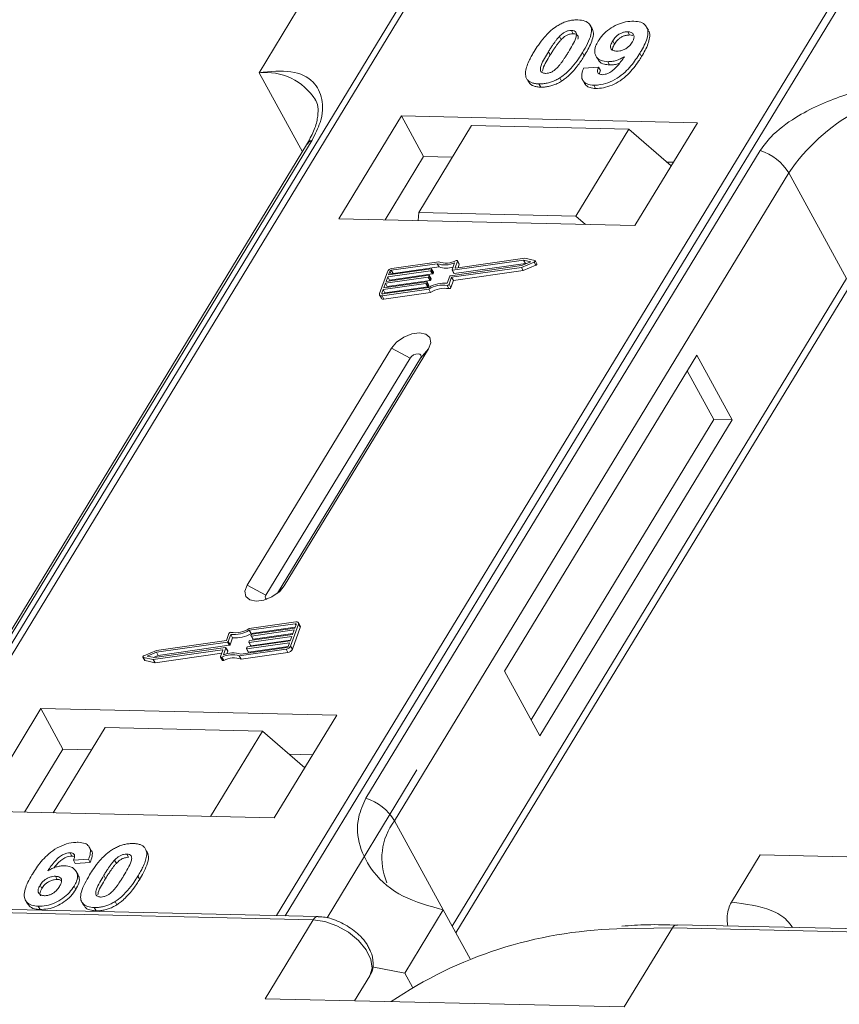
# Model space of a CAD drawing. Header units: millimetres. Extents: x 2205 to 3679, y 833 to 1866.
# Tile 45 of 86: x 3130 to 3162, y 1637 to 1675. Entities that reach past the tile are written whole.
import ezdxf

# ---------------------------------------------------------------- set-up
doc = ezdxf.new("R2010")
doc.units = ezdxf.units.MM

msp = doc.modelspace()

# ---------------------------------------------------------------- linework, layer by layer
at = {"color": 7, "linetype": 'Continuous', "lineweight": 15}
for p, q in [((3145.193, 1676.264), (3123.513, 1640.634)), ((3123.782, 1640.628), (3145.479, 1676.285)), ((3161.696, 1675.913), (3139.999, 1640.256)), ((3140.332, 1640.248), (3162.012, 1675.878)), ((3140.816, 1675.458), (3139.322, 1673.003)), ((3152.253, 1674.715), (3152.184, 1674.841)), ((3154.44, 1674.65), (3154.371, 1674.776)), ((3150.983, 1674.411), (3151.052, 1674.285)), ((3151.455, 1674.645), (3151.524, 1674.519)), ((3153.709, 1674.469), (3153.64, 1674.595)), ((3153.709, 1674.469), (3153.836, 1674.443)), ((3153.055, 1674.235), (3153.124, 1674.109)), ((3150.561, 1673.82), (3150.63, 1673.694)), ((3151.953, 1673.659), (3151.884, 1673.785)), ((3152.401, 1673.656), (3152.47, 1673.53)), ((3154.176, 1673.629), (3154.107, 1673.756)), ((3151.925, 1673.177), (3152.509, 1673.216)), ((3152.509, 1673.216), (3152.578, 1673.09)), ((3152.866, 1673.431), (3152.935, 1673.305)), ((3139.322, 1673.003), (3141.004, 1669.928)), ((3149.766, 1672.704), (3149.835, 1672.578)), ((3150.191, 1672.567), (3150.26, 1672.441)), ((3150.997, 1672.802), (3151.066, 1672.676)), ((3151.889, 1672.711), (3151.958, 1672.585)), ((3152.324, 1672.518), (3152.393, 1672.392)), ((3144.853, 1671.321), (3142.425, 1667.331)), ((3156.346, 1671.057), (3144.853, 1671.321)), ((3144.853, 1671.321), (3145.715, 1669.745)), ((3147.575, 1670.947), (3145.521, 1667.571)), ((3153.681, 1670.807), (3147.575, 1670.947)), ((3153.918, 1667.067), (3156.346, 1671.057)), ((3151.627, 1667.431), (3153.681, 1670.807)), ((3153.681, 1670.807), (3155.325, 1669.38)), ((3141.168, 1670.198), (3125.855, 1645.032)), ((3126.07, 1645.219), (3141.383, 1670.385)), ((3158.787, 1669.985), (3143.474, 1644.82)), ((3145.715, 1669.745), (3144.221, 1667.29)), ((3146.828, 1669.719), (3145.715, 1669.745)), ((3155.412, 1669.522), (3155.154, 1669.528)), ((3144.582, 1643.942), (3159.894, 1669.108)), ((3162.136, 1665.011), (3159.894, 1669.108)), ((3145.521, 1667.571), (3145.498, 1667.26)), ((3151.627, 1667.431), (3145.521, 1667.571)), ((3142.425, 1667.331), (3153.918, 1667.067)), ((3151.995, 1667.111), (3151.627, 1667.431)), ((3146.245, 1665.582), (3144.458, 1665.328)), ((3146.3, 1665.657), (3144.483, 1665.399)), ((3146.314, 1665.456), (3146.245, 1665.582)), ((3146.819, 1665.343), (3146.917, 1665.618)), ((3149.595, 1665.721), (3146.835, 1665.329)), ((3146.904, 1665.203), (3149.664, 1665.595)), ((3146.936, 1665.427), (3147.028, 1665.684)), ((3149.639, 1665.794), (3146.952, 1665.413)), ((3147.096, 1665.576), (3147.027, 1665.702)), ((3147.028, 1665.684), (3147.097, 1665.558)), ((3147.05, 1665.427), (3147.097, 1665.558)), ((3149.511, 1665.44), (3150.003, 1665.647)), ((3149.518, 1665.508), (3149.88, 1665.66)), ((3149.88, 1665.66), (3149.595, 1665.721)), ((3149.664, 1665.595), (3149.595, 1665.721)), ((3150.026, 1665.712), (3149.639, 1665.794)), ((3149.664, 1665.595), (3149.704, 1665.586)), ((3150.003, 1665.647), (3150.072, 1665.521)), ((3150.111, 1665.576), (3150.042, 1665.702)), ((3144.307, 1665.273), (3144.002, 1664.422)), ((3145.983, 1665.309), (3144.323, 1665.073)), ((3144.348, 1665.144), (3146.008, 1665.38)), ((3144.399, 1665.286), (3144.348, 1665.144)), ((3144.392, 1664.947), (3146.052, 1665.183)), ((3144.467, 1665.161), (3144.399, 1665.286)), ((3144.458, 1665.328), (3144.527, 1665.202)), ((3144.527, 1665.202), (3146.314, 1665.456)), ((3146.052, 1665.183), (3145.983, 1665.309)), ((3146.025, 1665.365), (3146.012, 1665.33)), ((3146.081, 1665.204), (3146.012, 1665.33)), ((3146.094, 1665.248), (3146.025, 1665.374)), ((3146.094, 1665.239), (3146.025, 1665.365)), ((3146.081, 1665.204), (3146.094, 1665.239)), ((3146.759, 1665.116), (3149.518, 1665.508)), ((3146.802, 1665.055), (3149.511, 1665.44)), ((3146.819, 1665.334), (3146.888, 1665.208)), ((3146.904, 1665.203), (3146.835, 1665.329)), ((3146.871, 1664.929), (3149.58, 1665.314)), ((3146.943, 1665.413), (3146.936, 1665.427)), ((3149.58, 1665.314), (3149.511, 1665.44)), ((3149.58, 1665.314), (3150.072, 1665.521)), ((3145.805, 1664.812), (3144.144, 1664.577)), ((3144.17, 1664.648), (3145.83, 1664.883)), ((3144.233, 1664.825), (3144.17, 1664.648)), ((3145.894, 1665.061), (3144.233, 1664.825)), ((3144.302, 1664.699), (3144.233, 1664.825)), ((3144.259, 1664.896), (3145.919, 1665.132)), ((3144.323, 1665.073), (3144.259, 1664.896)), ((3144.302, 1664.699), (3145.963, 1664.935)), ((3144.392, 1664.947), (3144.323, 1665.073)), ((3144.379, 1664.913), (3144.392, 1664.947)), ((3145.874, 1664.686), (3145.805, 1664.812)), ((3145.847, 1664.869), (3145.834, 1664.833)), ((3145.903, 1664.707), (3145.834, 1664.833)), ((3145.915, 1664.752), (3145.846, 1664.878)), ((3145.847, 1664.869), (3145.916, 1664.743)), ((3145.963, 1664.935), (3145.894, 1665.061)), ((3145.936, 1665.117), (3145.923, 1665.082)), ((3145.992, 1664.956), (3145.923, 1665.082)), ((3146.004, 1665), (3145.935, 1665.126)), ((3146.005, 1664.991), (3145.936, 1665.117)), ((3145.992, 1664.956), (3146.005, 1664.991)), ((3146.631, 1664.821), (3146.729, 1665.095)), ((3146.703, 1664.781), (3146.802, 1665.055)), ((3146.772, 1664.655), (3146.871, 1664.929)), ((3146.871, 1664.929), (3146.802, 1665.055)), ((3162.136, 1665.011), (3146.823, 1639.845)), ((3144.144, 1664.577), (3144.093, 1664.435)), ((3144.093, 1664.435), (3144.109, 1664.406)), ((3144.101, 1664.335), (3145.917, 1664.593)), ((3144.126, 1664.406), (3145.914, 1664.66)), ((3144.213, 1664.451), (3144.144, 1664.577)), ((3144.17, 1664.209), (3145.986, 1664.467)), ((3144.201, 1664.416), (3144.213, 1664.451)), ((3144.213, 1664.451), (3145.874, 1664.686)), ((3144.29, 1664.665), (3144.302, 1664.699)), ((3145.903, 1664.707), (3145.916, 1664.743)), ((3145.986, 1664.467), (3145.917, 1664.593)), ((3146.626, 1664.739), (3146.695, 1664.613)), ((3146.772, 1664.655), (3146.703, 1664.781)), ((3146.966, 1639.584), (3162.17, 1664.57)), ((3144.003, 1664.367), (3144.072, 1664.241)), ((3144.17, 1664.209), (3144.101, 1664.335)), ((3144.466, 1662.305), (3138.863, 1653.098)), ((3140.3, 1653.065), (3145.902, 1662.272)), ((3144.466, 1662.305), (3145.186, 1661.915)), ((3145.902, 1662.272), (3145.595, 1661.906)), ((3145.186, 1661.915), (3139.584, 1652.708)), ((3140.043, 1652.781), (3145.595, 1661.906)), ((3156.318, 1662.033), (3148.848, 1649.757)), ((3157.697, 1659.511), (3156.318, 1662.033)), ((3156.979, 1659.528), (3155.944, 1661.419)), ((3149.883, 1647.866), (3156.979, 1659.528)), ((3150.228, 1647.235), (3157.697, 1659.511)), ((3157.697, 1659.511), (3156.979, 1659.528)), ((3139.584, 1652.708), (3138.863, 1653.098)), ((3140.3, 1653.065), (3140.111, 1652.839)), ((3140.756, 1651.665), (3138.94, 1651.407)), ((3140.731, 1651.594), (3138.943, 1651.34)), ((3139.012, 1651.214), (3140.725, 1651.457)), ((3139.052, 1651.187), (3140.713, 1651.423)), ((3140.55, 1650.727), (3140.855, 1651.578)), ((3140.619, 1650.601), (3140.924, 1651.452)), ((3140.713, 1651.423), (3140.764, 1651.565)), ((3140.757, 1651.546), (3140.731, 1651.594)), ((3140.923, 1651.507), (3140.854, 1651.633)), ((3140.855, 1651.578), (3140.924, 1651.452)), ((3138.154, 1651.219), (3138.055, 1650.945)), ((3138.226, 1651.179), (3138.128, 1650.904)), ((3138.197, 1650.778), (3138.295, 1651.053)), ((3138.295, 1651.053), (3138.226, 1651.179)), ((3140.598, 1651.104), (3138.938, 1650.868)), ((3139.012, 1651.214), (3138.943, 1651.34)), ((3138.963, 1650.939), (3140.624, 1651.175)), ((3139.01, 1651.131), (3139.023, 1651.166)), ((3139.011, 1651.122), (3139.08, 1650.996)), ((3140.687, 1651.352), (3139.027, 1651.116)), ((3139.096, 1650.99), (3139.027, 1651.116)), ((3139.096, 1650.99), (3140.636, 1651.209)), ((3140.534, 1650.926), (3140.598, 1651.104)), ((3140.624, 1651.175), (3140.687, 1651.352)), ((3135.262, 1650.279), (3138.022, 1650.671)), ((3138.098, 1650.883), (3135.339, 1650.492)), ((3138.055, 1650.945), (3135.346, 1650.56)), ((3135.408, 1650.366), (3138.167, 1650.757)), ((3138.038, 1650.656), (3137.94, 1650.382)), ((3138.107, 1650.539), (3138.038, 1650.665)), ((3138.107, 1650.53), (3138.038, 1650.656)), ((3138.167, 1650.757), (3138.098, 1650.883)), ((3138.197, 1650.778), (3138.128, 1650.904)), ((3138.612, 1650.418), (3140.399, 1650.672)), ((3138.832, 1650.634), (3138.845, 1650.67)), ((3140.509, 1650.856), (3138.849, 1650.62)), ((3138.874, 1650.691), (3140.534, 1650.926)), ((3138.918, 1650.494), (3140.457, 1650.712)), ((3138.921, 1650.883), (3138.934, 1650.918)), ((3138.922, 1650.873), (3138.991, 1650.747)), ((3139.007, 1650.742), (3138.938, 1650.868)), ((3139.007, 1650.742), (3140.547, 1650.961)), ((3140.458, 1650.714), (3140.509, 1650.856)), ((3140.619, 1650.601), (3140.55, 1650.727)), ((3134.815, 1650.298), (3134.884, 1650.172)), ((3134.831, 1650.288), (3135.218, 1650.205)), ((3134.9, 1650.161), (3134.831, 1650.288)), ((3135.346, 1650.56), (3134.854, 1650.353)), ((3135.339, 1650.492), (3134.977, 1650.339)), ((3134.977, 1650.339), (3135.262, 1650.279)), ((3135.218, 1650.205), (3137.905, 1650.587)), ((3135.222, 1650.287), (3135.408, 1650.366)), ((3135.287, 1650.079), (3137.876, 1650.447)), ((3135.408, 1650.366), (3135.339, 1650.492)), ((3137.921, 1650.572), (3137.829, 1650.316)), ((3137.83, 1650.297), (3137.899, 1650.171)), ((3137.952, 1650.167), (3137.883, 1650.293)), ((3137.918, 1650.563), (3137.905, 1650.587)), ((3138.07, 1650.425), (3138.107, 1650.53)), ((3138.557, 1650.343), (3140.374, 1650.601)), ((3138.626, 1650.217), (3138.557, 1650.343)), ((3138.626, 1650.217), (3140.443, 1650.475)), ((3138.832, 1650.625), (3138.901, 1650.499)), ((3138.918, 1650.494), (3138.849, 1650.62)), ((3140.374, 1650.601), (3140.443, 1650.475)), ((3134.9, 1650.161), (3135.287, 1650.079)), ((3135.287, 1650.079), (3135.218, 1650.205)), ((3148.848, 1649.757), (3150.228, 1647.235)), ((3130.847, 1648.303), (3128.42, 1644.313)), ((3142.34, 1648.039), (3130.847, 1648.303)), ((3130.847, 1648.303), (3131.709, 1646.727)), ((3139.912, 1644.05), (3142.34, 1648.039)), ((3133.346, 1647.561), (3131.329, 1644.247)), ((3133.346, 1647.561), (3139.451, 1647.421)), ((3137.434, 1644.107), (3139.451, 1647.421)), ((3139.451, 1647.421), (3141.096, 1645.994)), ((3131.709, 1646.727), (3130.216, 1644.272)), ((3132.823, 1646.702), (3131.709, 1646.727)), ((3141.406, 1646.505), (3140.483, 1646.526)), ((3145.454, 1645.913), (3141.962, 1640.174)), ((3128.42, 1644.313), (3139.912, 1644.05)), ((3144.582, 1643.942), (3146.478, 1640.476)), ((3131.984, 1642.696), (3132.053, 1642.57)), ((3132.807, 1642.785), (3132.738, 1642.911)), ((3134.188, 1642.646), (3134.257, 1642.52)), ((3134.868, 1642.907), (3134.862, 1642.918)), ((3134.941, 1642.788), (3135.009, 1642.662)), ((3157.664, 1640.774), (3158.784, 1642.615)), ((3158.784, 1642.615), (3165.768, 1642.455)), ((3132.702, 1642.445), (3132.118, 1642.406)), ((3132.118, 1642.406), (3132.187, 1642.28)), ((3132.187, 1642.28), (3132.771, 1642.319)), ((3132.702, 1642.445), (3132.771, 1642.319)), ((3133.785, 1642.286), (3133.716, 1642.412)), ((3132.297, 1641.838), (3132.228, 1641.964)), ((3131.419, 1641.784), (3131.488, 1641.658)), ((3133.293, 1641.82), (3133.362, 1641.694)), ((3134.619, 1641.789), (3134.688, 1641.663)), ((3130.82, 1641.44), (3130.889, 1641.313)), ((3132.14, 1641.398), (3132.209, 1641.272)), ((3107.247, 1640.879), (3141.43, 1640.094)), ((3141.612, 1640.219), (3107.429, 1641.003)), ((3130.255, 1640.848), (3130.324, 1640.722)), ((3132.443, 1640.782), (3132.512, 1640.656)), ((3133.73, 1640.803), (3133.799, 1640.677)), ((3130.749, 1640.618), (3130.818, 1640.492)), ((3132.924, 1640.568), (3132.993, 1640.442)), ((3146.478, 1640.476), (3144.984, 1638.021)), ((3146.478, 1640.476), (3147.52, 1638.571)), ((3141.43, 1640.094), (3139.562, 1637.025)), ((3153.214, 1639.736), (3155.373, 1639.774)), ((3153.506, 1636.705), (3155.373, 1639.774)), ((3155.373, 1639.774), (3189.557, 1638.99)), ((3189.739, 1639.115), (3155.556, 1639.899)), ((3143.721, 1638.262), (3144.984, 1638.021)), ((3144.984, 1638.021), (3145.283, 1637.474)), ((3143.623, 1637.919), (3143.031, 1636.946)), ((3143.031, 1636.946), (3143.623, 1637.919)), ((3139.562, 1637.025), (3153.506, 1636.705))]:
    msp.add_line(p, q, dxfattribs=at)
at = {"color": 7, "linetype": 'Continuous', "lineweight": 15, "flags": 128}
for points in [[(3146.974, 1665.707), (3146.986, 1665.711), (3146.997, 1665.713), (3147.008, 1665.713), (3147.017, 1665.711), (3147.024, 1665.707), (3147.028, 1665.7), (3147.03, 1665.693), (3147.028, 1665.684)], [(3150.026, 1665.712), (3150.036, 1665.708), (3150.042, 1665.702), (3150.044, 1665.693), (3150.043, 1665.683), (3150.037, 1665.673), (3150.028, 1665.663), (3150.016, 1665.654), (3150.003, 1665.647)], [(3150.072, 1665.521), (3150.085, 1665.528), (3150.097, 1665.537), (3150.106, 1665.547), (3150.112, 1665.557), (3150.113, 1665.567), (3150.111, 1665.576)], [(3146.008, 1665.38), (3146.013, 1665.38), (3146.017, 1665.38), (3146.02, 1665.379), (3146.023, 1665.377), (3146.025, 1665.375), (3146.026, 1665.372), (3146.026, 1665.369), (3146.025, 1665.365)], [(3146.835, 1665.329), (3146.831, 1665.329), (3146.827, 1665.329), (3146.823, 1665.33), (3146.821, 1665.332), (3146.819, 1665.334), (3146.818, 1665.337), (3146.818, 1665.34), (3146.819, 1665.343)], [(3146.952, 1665.413), (3146.948, 1665.413), (3146.944, 1665.413), (3146.941, 1665.414), (3146.938, 1665.416), (3146.936, 1665.418), (3146.935, 1665.421), (3146.935, 1665.424), (3146.936, 1665.427)], [(3145.83, 1664.883), (3145.834, 1664.884), (3145.838, 1664.883), (3145.842, 1664.882), (3145.844, 1664.88), (3145.846, 1664.878), (3145.847, 1664.875), (3145.847, 1664.872), (3145.847, 1664.869)], [(3145.919, 1665.132), (3145.924, 1665.132), (3145.927, 1665.131), (3145.931, 1665.13), (3145.934, 1665.129), (3145.935, 1665.126), (3145.936, 1665.124), (3145.937, 1665.12), (3145.936, 1665.117)], [(3144.101, 1664.335), (3144.075, 1664.333), (3144.051, 1664.336), (3144.031, 1664.342), (3144.015, 1664.352), (3144.004, 1664.366), (3143.998, 1664.383), (3143.997, 1664.401), (3144.002, 1664.422)], [(3144.093, 1664.435), (3144.092, 1664.428), (3144.092, 1664.422), (3144.094, 1664.416), (3144.098, 1664.412), (3144.103, 1664.408), (3144.11, 1664.406), (3144.118, 1664.405), (3144.126, 1664.406)], [(3145.902, 1662.272), (3145.99, 1662.508), (3145.956, 1662.711), (3145.804, 1662.849), (3145.557, 1662.902), (3145.254, 1662.862), (3144.94, 1662.734), (3144.663, 1662.539), (3144.466, 1662.305)], [(3145.595, 1661.906), (3145.621, 1661.973), (3145.611, 1662.031), (3145.567, 1662.07), (3145.497, 1662.085), (3145.411, 1662.074), (3145.321, 1662.037), (3145.242, 1661.982), (3145.186, 1661.915)], [(3138.863, 1653.098), (3138.775, 1652.862), (3138.81, 1652.659), (3138.962, 1652.521), (3139.208, 1652.468), (3139.511, 1652.508), (3139.825, 1652.636), (3140.102, 1652.832), (3140.3, 1653.065)], [(3139.584, 1652.708), (3139.559, 1652.641), (3139.569, 1652.583), (3139.612, 1652.544), (3139.616, 1652.542)], [(3140.764, 1651.565), (3140.765, 1651.572), (3140.765, 1651.578), (3140.763, 1651.583), (3140.759, 1651.588), (3140.754, 1651.591), (3140.747, 1651.594), (3140.739, 1651.594), (3140.731, 1651.594)], [(3140.756, 1651.665), (3140.782, 1651.667), (3140.806, 1651.664), (3140.826, 1651.658), (3140.842, 1651.647), (3140.853, 1651.634), (3140.859, 1651.617), (3140.86, 1651.598), (3140.855, 1651.578)], [(3139.027, 1651.116), (3139.023, 1651.116), (3139.019, 1651.116), (3139.015, 1651.118), (3139.013, 1651.119), (3139.011, 1651.121), (3139.01, 1651.124), (3139.01, 1651.127), (3139.01, 1651.131)], [(3138.022, 1650.671), (3138.026, 1650.671), (3138.03, 1650.671), (3138.034, 1650.67), (3138.036, 1650.668), (3138.038, 1650.666), (3138.039, 1650.663), (3138.039, 1650.66), (3138.038, 1650.656)], [(3138.849, 1650.62), (3138.844, 1650.62), (3138.84, 1650.62), (3138.837, 1650.621), (3138.834, 1650.623), (3138.832, 1650.625), (3138.831, 1650.628), (3138.831, 1650.631), (3138.832, 1650.634)], [(3138.938, 1650.868), (3138.933, 1650.868), (3138.93, 1650.868), (3138.926, 1650.869), (3138.924, 1650.871), (3138.922, 1650.873), (3138.921, 1650.876), (3138.921, 1650.879), (3138.921, 1650.883)], [(3134.831, 1650.288), (3134.821, 1650.291), (3134.815, 1650.298), (3134.813, 1650.306), (3134.814, 1650.316), (3134.82, 1650.327), (3134.829, 1650.337), (3134.841, 1650.346), (3134.854, 1650.353)], [(3137.883, 1650.293), (3137.871, 1650.289), (3137.86, 1650.286), (3137.849, 1650.286), (3137.84, 1650.289), (3137.833, 1650.293), (3137.829, 1650.299), (3137.827, 1650.307), (3137.829, 1650.316)], [(3137.905, 1650.587), (3137.909, 1650.587), (3137.913, 1650.587), (3137.916, 1650.586), (3137.919, 1650.584), (3137.921, 1650.582), (3137.922, 1650.579), (3137.922, 1650.576), (3137.921, 1650.572)], [(3137.899, 1650.171), (3137.902, 1650.167), (3137.909, 1650.163), (3137.918, 1650.16), (3137.929, 1650.16), (3137.94, 1650.163), (3137.952, 1650.167)], [(3141.43, 1640.094), (3141.877, 1640.03), (3142.344, 1639.863), (3142.793, 1639.608), (3143.183, 1639.285), (3143.482, 1638.924), (3143.663, 1638.555), (3143.712, 1638.21), (3143.623, 1637.919)]]:
    msp.add_lwpolyline(points, dxfattribs=at)
at = {"color": 7, "linetype": 'Continuous', "lineweight": 15}
for centre, radius, start, end in [((3139.562, 1670.696), 2.32, 32.7281, 95.9449), ((3166.067, 1664.956), 7.439, 91.2925, 146.0732), ((3141.581, 1669.941), 0.486, 114.0472, 148.0355), ((3158.144, 1668.036), 2.052, 31.4947, 71.765), ((3146.536, 1666.441), 0.907, 251.2927, 294.8085), ((3146.582, 1666.426), 0.819, 249.8549, 298.6145), ((3147.077, 1665.567), 0.0214, 336.1246, 26.8104), ((3144.513, 1665.172), 0.229, 97.4207, 153.8527), ((3144.467, 1665.252), 0.0762, 97.4207, 153.8527), ((3144.537, 1665.126), 0.0769, 97.5763, 152.4403), ((3145.978, 1665.347), 0.0381, 277.4207, 333.8527), ((3146.047, 1665.221), 0.0381, 277.4207, 333.8527), ((3146.084, 1665.244), 0.011, 336.9348, 26.0002), ((3146.596, 1666.258), 0.85, 250.6487, 287.8017), ((3146.9, 1665.217), 0.0149, 216.6597, 287.1115), ((3145.8, 1664.85), 0.0381, 277.4207, 333.8527), ((3145.889, 1665.098), 0.0381, 277.4207, 333.8527), ((3146.517, 1663.653), 1.173, 84.4424, 120.9301), ((3145.958, 1664.972), 0.0381, 277.4207, 333.8527), ((3145.995, 1664.995), 0.011, 336.9348, 26.0002), ((3146.764, 1665.078), 0.0381, 97.4207, 153.8527), ((3145.869, 1664.724), 0.0381, 277.4207, 333.8527), ((3145.905, 1664.747), 0.011, 336.9348, 26.0002), ((3146.46, 1663.756), 0.998, 80.3986, 122.9491), ((3146.529, 1663.63), 0.998, 80.3986, 122.9491), ((3146.637, 1664.812), 0.0736, 261.7629, 334.647), ((3146.706, 1664.686), 0.0736, 261.7629, 334.647), ((3144.144, 1664.294), 0.0892, 216.6597, 287.1115), ((3138.397, 1652.244), 0.998, 260.3986, 302.9491), ((3140.863, 1651.478), 0.0661, 336.9348, 26.0002), ((3138.22, 1651.188), 0.0736, 81.7629, 154.647), ((3138.34, 1652.346), 1.173, 264.4424, 300.9301), ((3138.409, 1652.22), 1.173, 264.4424, 300.9301), ((3139.057, 1651.149), 0.0381, 97.4207, 153.8527), ((3138.093, 1650.921), 0.0381, 277.4207, 333.8527), ((3138.162, 1650.795), 0.0381, 277.4207, 333.8527), ((3138.879, 1650.653), 0.0381, 97.4207, 153.8527), ((3138.968, 1650.901), 0.0381, 97.4207, 153.8527), ((3139.002, 1650.756), 0.0149, 216.6597, 287.1115), ((3139.092, 1651.004), 0.0149, 216.6597, 287.1115), ((3140.344, 1650.827), 0.229, 277.4207, 333.8527), ((3140.39, 1650.747), 0.0762, 277.4207, 333.8527), ((3138.275, 1649.574), 0.819, 69.8549, 118.6145), ((3138.321, 1649.559), 0.907, 71.2927, 114.8085), ((3138.344, 1649.448), 0.819, 69.8549, 118.6145), ((3138.097, 1650.534), 0.011, 336.9348, 26.0002), ((3138.913, 1650.508), 0.0149, 216.6597, 287.1115), ((3140.413, 1650.701), 0.229, 277.4207, 333.8527), ((3134.902, 1650.183), 0.0212, 210.2186, 262.8226), ((3142.831, 1642.87), 2.052, 31.4947, 71.765), ((3146.527, 1642.479), 2.434, 143.0587, 202.974), ((3141.622, 1640.009), 0.21, 92.0598, 156.0028), ((3153.682, 1623.271), 16.472, 91.6287, 124.0831), ((3155.573, 1639.678), 0.221, 94.3757, 154.3004)]:
    msp.add_arc(centre, radius, start, end, dxfattribs=at)
for points, knots in [([(3150.009, 1673.833), (3150.06, 1673.915), (3150.177, 1674.101), (3150.426, 1674.425), (3150.685, 1674.682), (3150.876, 1674.806), (3150.897, 1674.82)], [0, 0, 0, 0, 0.2367308, 0.5375555, 0.9496679, 1, 1, 1, 1]), ([(3150.897, 1674.82), (3150.948, 1674.85), (3151.051, 1674.911), (3151.215, 1674.979), (3151.381, 1675.027), (3151.517, 1675.047), (3151.624, 1675.054), (3151.677, 1675.054), (3151.704, 1675.054)], [0, 0, 0, 0, 0.193776, 0.3936, 0.587864, 0.788908, 0.894169, 1, 1, 1, 1]), ([(3151.704, 1675.054), (3151.797, 1675.045), (3151.985, 1675.028), (3152.164, 1674.901), (3152.249, 1674.716), (3152.206, 1674.344), (3152.021, 1674.022), (3151.884, 1673.785)], [0, 0, 0, 0, 0.147566, 0.296688, 0.431278, 0.580404, 1, 1, 1, 1]), ([(3152.487, 1674.224), (3152.543, 1674.307), (3152.655, 1674.472), (3152.917, 1674.702), (3153.229, 1674.879), (3153.568, 1674.992), (3153.772, 1675), (3153.878, 1675.004)], [0, 0, 0, 0, 0.197927, 0.397728, 0.597413, 0.790584, 1, 1, 1, 1]), ([(3153.878, 1675.004), (3153.972, 1674.995), (3154.159, 1674.978), (3154.342, 1674.848), (3154.437, 1674.655), (3154.41, 1674.323), (3154.259, 1674.01), (3154.129, 1673.792), (3154.107, 1673.756)], [0, 0, 0, 0, 0.148288, 0.297745, 0.443713, 0.607791, 0.934708, 1, 1, 1, 1]), ([(3150.561, 1673.82), (3150.586, 1673.861), (3150.637, 1673.943), (3150.708, 1674.054), (3150.776, 1674.153), (3150.839, 1674.239), (3150.905, 1674.326), (3150.957, 1674.383), (3150.983, 1674.411)], [0, 0, 0, 0, 0.205942, 0.411959, 0.558149, 0.704502, 0.851801, 1, 1, 1, 1]), ([(3150.983, 1674.411), (3151.026, 1674.453), (3151.095, 1674.521), (3151.22, 1674.597), (3151.333, 1674.636), (3151.411, 1674.644), (3151.45, 1674.645), (3151.455, 1674.645)], [0, 0, 0, 0, 0.334804, 0.542561, 0.750382, 0.970721, 1, 1, 1, 1]), ([(3151.052, 1674.285), (3151.095, 1674.327), (3151.164, 1674.395), (3151.289, 1674.471), (3151.402, 1674.509), (3151.48, 1674.518), (3151.519, 1674.519), (3151.524, 1674.519)], [0, 0, 0, 0, 0.334804, 0.542561, 0.750382, 0.970721, 1, 1, 1, 1]), ([(3151.455, 1674.645), (3151.494, 1674.64), (3151.563, 1674.633), (3151.629, 1674.584), (3151.655, 1674.491), (3151.622, 1674.321), (3151.5, 1674.08), (3151.39, 1673.896), (3151.335, 1673.803)], [0, 0, 0, 0, 0.1046136, 0.1888141, 0.2735119, 0.444127, 0.7194809, 1, 1, 1, 1]), ([(3151.524, 1674.519), (3151.563, 1674.514), (3151.633, 1674.507), (3151.698, 1674.457), (3151.721, 1674.39), (3151.709, 1674.336), (3151.703, 1674.31)], [0, 0, 0, 0, 0.293658, 0.530016, 0.767769, 1, 1, 1, 1]), ([(3151.953, 1673.659), (3152.001, 1673.741), (3152.152, 1673.997), (3152.296, 1674.334), (3152.319, 1674.612), (3152.257, 1674.687), (3152.241, 1674.708)], [0, 0, 0, 0, 0.220552, 0.687786, 0.91457, 1, 1, 1, 1]), ([(3153.055, 1674.235), (3153.09, 1674.289), (3153.146, 1674.373), (3153.267, 1674.482), (3153.385, 1674.546), (3153.516, 1674.589), (3153.595, 1674.593), (3153.64, 1674.595)], [0, 0, 0, 0, 0.29132, 0.465539, 0.641632, 0.798664, 1, 1, 1, 1]), ([(3153.124, 1674.109), (3153.159, 1674.162), (3153.215, 1674.247), (3153.336, 1674.356), (3153.454, 1674.42), (3153.585, 1674.463), (3153.664, 1674.467), (3153.709, 1674.469)], [0, 0, 0, 0, 0.29132, 0.465539, 0.641632, 0.798664, 1, 1, 1, 1]), ([(3153.64, 1674.595), (3153.686, 1674.589), (3153.779, 1674.578), (3153.861, 1674.503), (3153.894, 1674.404), (3153.867, 1674.291), (3153.826, 1674.217), (3153.807, 1674.183)], [0, 0, 0, 0, 0.207955, 0.420406, 0.62732, 0.827707, 1, 1, 1, 1]), ([(3154.176, 1673.629), (3154.224, 1673.711), (3154.369, 1673.959), (3154.497, 1674.292), (3154.505, 1674.556), (3154.442, 1674.629), (3154.429, 1674.643)], [0, 0, 0, 0, 0.227122, 0.68486, 0.934898, 1, 1, 1, 1]), ([(3150.63, 1673.694), (3150.655, 1673.735), (3150.706, 1673.817), (3150.777, 1673.928), (3150.845, 1674.027), (3150.908, 1674.113), (3150.974, 1674.2), (3151.026, 1674.257), (3151.052, 1674.285)], [0, 0, 0, 0, 0.205942, 0.411959, 0.558149, 0.704502, 0.851801, 1, 1, 1, 1]), ([(3152.866, 1673.431), (3152.773, 1673.441), (3152.587, 1673.461), (3152.416, 1673.6), (3152.338, 1673.792), (3152.371, 1674.011), (3152.452, 1674.16), (3152.487, 1674.224)], [0, 0, 0, 0, 0.210189, 0.421773, 0.623603, 0.837034, 1, 1, 1, 1]), ([(3153.208, 1673.839), (3153.162, 1673.843), (3153.076, 1673.852), (3152.993, 1673.912), (3152.962, 1673.995), (3152.983, 1674.107), (3153.028, 1674.187), (3153.055, 1674.235)], [0, 0, 0, 0, 0.213937, 0.398075, 0.583091, 0.751666, 1, 1, 1, 1]), ([(3153.041, 1673.888), (3153.044, 1673.914), (3153.051, 1673.984), (3153.096, 1674.061), (3153.124, 1674.109)], [0, 0, 0, 0, 0.366323, 1, 1, 1, 1]), ([(3153.807, 1674.183), (3153.774, 1674.134), (3153.719, 1674.053), (3153.594, 1673.95), (3153.466, 1673.885), (3153.331, 1673.842), (3153.249, 1673.84), (3153.208, 1673.839)], [0, 0, 0, 0, 0.267394, 0.447214, 0.627122, 0.813065, 1, 1, 1, 1]), ([(3149.687, 1672.835), (3149.679, 1672.869), (3149.663, 1672.937), (3149.674, 1673.084), (3149.724, 1673.275), (3149.814, 1673.482), (3149.911, 1673.669), (3149.976, 1673.778), (3150.009, 1673.833)], [0, 0, 0, 0, 0.118441, 0.239346, 0.459593, 0.684925, 0.84224, 1, 1, 1, 1]), ([(3150.44, 1672.976), (3150.394, 1672.983), (3150.319, 1672.992), (3150.26, 1673.049), (3150.242, 1673.144), (3150.278, 1673.314), (3150.403, 1673.554), (3150.508, 1673.731), (3150.561, 1673.82)], [0, 0, 0, 0, 0.12537, 0.20229, 0.279179, 0.464758, 0.730582, 1, 1, 1, 1]), ([(3150.332, 1673.062), (3150.337, 1673.095), (3150.351, 1673.212), (3150.475, 1673.429), (3150.578, 1673.605), (3150.63, 1673.694)], [0, 0, 0, 0, 0.166989, 0.580698, 1, 1, 1, 1]), ([(3151.335, 1673.803), (3151.309, 1673.762), (3151.259, 1673.68), (3151.187, 1673.569), (3151.119, 1673.47), (3151.056, 1673.383), (3150.99, 1673.295), (3150.938, 1673.239), (3150.912, 1673.21)], [0, 0, 0, 0, 0.20527, 0.410616, 0.55715, 0.703844, 0.851471, 1, 1, 1, 1]), ([(3151.884, 1673.785), (3151.833, 1673.703), (3151.716, 1673.517), (3151.471, 1673.2), (3151.215, 1672.944), (3151.025, 1672.82), (3150.997, 1672.802)], [0, 0, 0, 0, 0.237281, 0.538591, 0.932677, 1, 1, 1, 1]), ([(3151.066, 1672.676), (3151.115, 1672.708), (3151.213, 1672.774), (3151.375, 1672.913), (3151.548, 1673.092), (3151.709, 1673.293), (3151.843, 1673.483), (3151.916, 1673.6), (3151.953, 1673.659)], [0, 0, 0, 0, 0.118595, 0.239509, 0.447458, 0.659935, 0.829685, 1, 1, 1, 1]), ([(3154.107, 1673.756), (3154.055, 1673.674), (3153.899, 1673.428), (3153.627, 1673.088), (3153.237, 1672.78), (3152.875, 1672.6), (3152.557, 1672.522), (3152.386, 1672.519), (3152.324, 1672.518)], [0, 0, 0, 0, 0.142337, 0.429127, 0.589943, 0.751205, 0.909895, 1, 1, 1, 1]), ([(3152.393, 1672.392), (3152.493, 1672.396), (3152.695, 1672.404), (3153.03, 1672.513), (3153.36, 1672.691), (3153.738, 1673.006), (3153.991, 1673.335), (3154.138, 1673.569), (3154.176, 1673.629)], [0, 0, 0, 0, 0.14324, 0.28761, 0.430449, 0.591135, 0.89544, 1, 1, 1, 1]), ([(3152.644, 1672.926), (3152.684, 1672.928), (3152.766, 1672.933), (3152.912, 1672.991), (3153.077, 1673.094), (3153.291, 1673.314), (3153.421, 1673.498), (3153.51, 1673.625)], [0, 0, 0, 0, 0.112015, 0.224355, 0.367768, 0.565827, 1, 1, 1, 1]), ([(3153.51, 1673.625), (3153.459, 1673.596), (3153.354, 1673.537), (3153.216, 1673.485), (3153.106, 1673.455), (3153.024, 1673.44), (3152.944, 1673.432), (3152.892, 1673.432), (3152.866, 1673.431)], [0, 0, 0, 0, 0.243491, 0.496266, 0.61821, 0.741704, 0.870158, 1, 1, 1, 1]), ([(3150.912, 1673.21), (3150.869, 1673.168), (3150.8, 1673.1), (3150.676, 1673.025), (3150.564, 1672.986), (3150.486, 1672.977), (3150.446, 1672.977), (3150.44, 1672.976)], [0, 0, 0, 0, 0.333678, 0.540413, 0.747264, 0.961209, 1, 1, 1, 1]), ([(3152.509, 1673.216), (3152.489, 1673.167), (3152.458, 1673.091), (3152.469, 1673.001), (3152.515, 1672.952), (3152.579, 1672.93), (3152.626, 1672.927), (3152.644, 1672.926)], [0, 0, 0, 0, 0.344714, 0.529059, 0.714209, 0.892196, 1, 1, 1, 1]), ([(3152.481, 1673.536), (3152.494, 1673.506), (3152.537, 1673.412), (3152.698, 1673.326), (3152.865, 1673.312), (3152.935, 1673.305)], [0, 0, 0, 0, 0.20752, 0.66568, 1, 1, 1, 1]), ([(3152.935, 1673.305), (3152.984, 1673.306), (3153.085, 1673.308), (3153.217, 1673.338), (3153.295, 1673.365), (3153.317, 1673.373)], [0, 0, 0, 0, 0.409454, 0.83528, 1, 1, 1, 1]), ([(3141.383, 1670.385), (3141.5, 1670.619), (3141.802, 1671.219), (3141.814, 1672.014), (3141.459, 1672.719), (3140.644, 1673.134), (3139.761, 1673.047), (3139.322, 1673.003)], [0, 0, 0, 0, 0.125713, 0.321276, 0.524466, 0.763484, 1, 1, 1, 1]), ([(3150.191, 1672.567), (3150.144, 1672.57), (3150.048, 1672.575), (3149.923, 1672.605), (3149.815, 1672.656), (3149.748, 1672.719), (3149.708, 1672.781), (3149.694, 1672.817), (3149.687, 1672.835)], [0, 0, 0, 0, 0.192635, 0.388697, 0.582015, 0.783044, 0.890959, 1, 1, 1, 1]), ([(3152.324, 1672.518), (3152.23, 1672.527), (3152.061, 1672.544), (3151.904, 1672.661), (3151.834, 1672.836), (3151.863, 1673.021), (3151.912, 1673.144), (3151.925, 1673.177)], [0, 0, 0, 0, 0.242788, 0.438865, 0.634801, 0.900936, 1, 1, 1, 1]), ([(3152.539, 1672.949), (3152.541, 1672.975), (3152.545, 1673.02), (3152.568, 1673.069), (3152.578, 1673.09)], [0, 0, 0, 0, 0.569737, 1, 1, 1, 1]), ([(3149.838, 1672.581), (3149.851, 1672.567), (3149.886, 1672.528), (3149.977, 1672.485), (3150.083, 1672.456), (3150.18, 1672.445), (3150.233, 1672.442), (3150.26, 1672.441)], [0, 0, 0, 0, 0.143925, 0.415852, 0.697483, 0.848301, 1, 1, 1, 1]), ([(3150.997, 1672.802), (3150.947, 1672.772), (3150.844, 1672.71), (3150.68, 1672.642), (3150.513, 1672.594), (3150.377, 1672.574), (3150.27, 1672.567), (3150.217, 1672.567), (3150.191, 1672.567)], [0, 0, 0, 0, 0.193769, 0.393564, 0.587886, 0.789131, 0.894283, 1, 1, 1, 1]), ([(3150.26, 1672.441), (3150.309, 1672.442), (3150.407, 1672.442), (3150.565, 1672.465), (3150.731, 1672.51), (3150.872, 1672.567), (3150.984, 1672.625), (3151.039, 1672.659), (3151.066, 1672.676)], [0, 0, 0, 0, 0.193594, 0.390501, 0.584817, 0.78683, 0.892868, 1, 1, 1, 1]), ([(3151.962, 1672.588), (3151.998, 1672.54), (3152.067, 1672.448), (3152.24, 1672.401), (3152.354, 1672.394), (3152.393, 1672.392)], [0, 0, 0, 0, 0.4158523, 0.8021376, 1, 1, 1, 1]), ([(3165.899, 1672.393), (3165.269, 1672.462), (3164.007, 1672.598), (3161.961, 1672.174), (3160.327, 1671.425), (3159.265, 1670.638), (3158.916, 1670.162), (3158.787, 1669.985)], [0, 0, 0, 0, 0.249096, 0.498243, 0.745205, 0.90541, 1, 1, 1, 1]), ([(3141.506, 1671.947), (3141.517, 1671.932), (3141.586, 1671.839), (3141.623, 1671.635), (3141.606, 1671.23), (3141.472, 1670.749), (3141.266, 1670.378), (3141.166, 1670.197)], [0, 0, 0, 0, 0.054359, 0.333223, 0.559722, 0.78604, 1, 1, 1, 1]), ([(3143.474, 1644.82), (3143.362, 1644.573), (3143.077, 1643.943), (3143.187, 1642.926), (3143.744, 1641.851), (3144.835, 1640.932), (3145.932, 1640.627), (3146.478, 1640.476)], [0, 0, 0, 0, 0.125713, 0.321276, 0.524466, 0.763484, 1, 1, 1, 1]), ([(3130.52, 1641.867), (3130.572, 1641.949), (3130.728, 1642.195), (3131.001, 1642.534), (3131.391, 1642.842), (3131.753, 1643.022), (3132.07, 1643.101), (3132.242, 1643.103), (3132.304, 1643.104)], [0, 0, 0, 0, 0.142337, 0.429127, 0.589943, 0.751205, 0.909895, 1, 1, 1, 1]), ([(3132.304, 1643.104), (3132.397, 1643.095), (3132.567, 1643.079), (3132.723, 1642.961), (3132.793, 1642.787), (3132.765, 1642.603), (3132.716, 1642.48), (3132.702, 1642.445)], [0, 0, 0, 0, 0.242691, 0.439002, 0.635006, 0.895059, 1, 1, 1, 1]), ([(3133.63, 1642.821), (3133.681, 1642.851), (3133.783, 1642.912), (3133.948, 1642.98), (3134.114, 1643.028), (3134.25, 1643.049), (3134.357, 1643.055), (3134.41, 1643.055), (3134.437, 1643.055)], [0, 0, 0, 0, 0.193776, 0.3936, 0.587864, 0.788908, 0.894169, 1, 1, 1, 1]), ([(3134.437, 1643.055), (3134.484, 1643.053), (3134.579, 1643.048), (3134.705, 1643.017), (3134.813, 1642.967), (3134.88, 1642.904), (3134.92, 1642.842), (3134.934, 1642.806), (3134.941, 1642.788)], [0, 0, 0, 0, 0.192627, 0.388684, 0.582013, 0.783201, 0.891038, 1, 1, 1, 1]), ([(3131.984, 1642.696), (3131.943, 1642.694), (3131.861, 1642.689), (3131.714, 1642.63), (3131.548, 1642.527), (3131.335, 1642.307), (3131.206, 1642.123), (3131.117, 1641.997)], [0, 0, 0, 0, 0.112049, 0.22438, 0.370115, 0.570276, 1, 1, 1, 1]), ([(3132.118, 1642.406), (3132.138, 1642.454), (3132.17, 1642.529), (3132.159, 1642.619), (3132.113, 1642.671), (3132.048, 1642.692), (3132.002, 1642.695), (3131.984, 1642.696)], [0, 0, 0, 0, 0.33384, 0.524547, 0.716372, 0.891824, 1, 1, 1, 1]), ([(3132.743, 1641.837), (3132.795, 1641.919), (3132.912, 1642.105), (3133.161, 1642.428), (3133.419, 1642.683), (3133.609, 1642.807), (3133.63, 1642.821)], [0, 0, 0, 0, 0.237381, 0.538918, 0.949082, 1, 1, 1, 1]), ([(3132.771, 1642.319), (3132.798, 1642.399), (3132.853, 1642.559), (3132.86, 1642.726), (3132.806, 1642.779), (3132.803, 1642.782)], [0, 0, 0, 0, 0.481785, 0.969308, 1, 1, 1, 1]), ([(3133.716, 1642.412), (3133.759, 1642.454), (3133.828, 1642.523), (3133.953, 1642.598), (3134.066, 1642.637), (3134.144, 1642.645), (3134.183, 1642.646), (3134.188, 1642.646)], [0, 0, 0, 0, 0.3348035, 0.5425606, 0.750382, 0.9707212, 1, 1, 1, 1]), ([(3134.188, 1642.646), (3134.227, 1642.641), (3134.296, 1642.633), (3134.36, 1642.586), (3134.387, 1642.498), (3134.357, 1642.329), (3134.235, 1642.086), (3134.123, 1641.897), (3134.066, 1641.802)], [0, 0, 0, 0, 0.105646, 0.186221, 0.267042, 0.431541, 0.712708, 1, 1, 1, 1]), ([(3134.941, 1642.788), (3134.949, 1642.754), (3134.965, 1642.685), (3134.954, 1642.541), (3134.908, 1642.358), (3134.82, 1642.154), (3134.722, 1641.964), (3134.653, 1641.847), (3134.619, 1641.789)], [0, 0, 0, 0, 0.118432, 0.239329, 0.449434, 0.664178, 0.83182, 1, 1, 1, 1]), ([(3134.688, 1641.663), (3134.736, 1641.745), (3134.844, 1641.928), (3134.98, 1642.23), (3135.048, 1642.491), (3135.017, 1642.627), (3135.009, 1642.662)], [0, 0, 0, 0, 0.236775, 0.527928, 0.878334, 1, 1, 1, 1]), ([(3135.009, 1642.662), (3134.997, 1642.694), (3134.979, 1642.742), (3134.94, 1642.778), (3134.927, 1642.79)], [0, 0, 0, 0, 0.667997, 1, 1, 1, 1]), ([(3131.363, 1642.115), (3131.363, 1642.115), (3131.419, 1642.192), (3131.523, 1642.312), (3131.7, 1642.458), (3131.851, 1642.536), (3131.973, 1642.569), (3132.03, 1642.57), (3132.053, 1642.57)], [0, 0, 0, 0, 0.000071, 0.368569, 0.571075, 0.774891, 0.911654, 1, 1, 1, 1]), ([(3132.053, 1642.57), (3132.092, 1642.569), (3132.135, 1642.568), (3132.16, 1642.548), (3132.162, 1642.546)], [0, 0, 0, 0, 0.900108, 1, 1, 1, 1]), ([(3133.293, 1641.82), (3133.318, 1641.861), (3133.369, 1641.942), (3133.44, 1642.053), (3133.508, 1642.152), (3133.571, 1642.24), (3133.638, 1642.327), (3133.69, 1642.384), (3133.716, 1642.412)], [0, 0, 0, 0, 0.20527, 0.410616, 0.557148, 0.703844, 0.851475, 1, 1, 1, 1]), ([(3133.362, 1641.694), (3133.387, 1641.735), (3133.438, 1641.816), (3133.509, 1641.927), (3133.577, 1642.026), (3133.64, 1642.114), (3133.707, 1642.201), (3133.759, 1642.258), (3133.785, 1642.286)], [0, 0, 0, 0, 0.20527, 0.410616, 0.557148, 0.703844, 0.851475, 1, 1, 1, 1]), ([(3133.785, 1642.286), (3133.828, 1642.328), (3133.897, 1642.397), (3134.022, 1642.472), (3134.135, 1642.511), (3134.213, 1642.519), (3134.252, 1642.52), (3134.257, 1642.52)], [0, 0, 0, 0, 0.334804, 0.542561, 0.750382, 0.970721, 1, 1, 1, 1]), ([(3130.749, 1640.618), (3130.656, 1640.627), (3130.469, 1640.645), (3130.285, 1640.774), (3130.19, 1640.966), (3130.217, 1641.299), (3130.369, 1641.613), (3130.499, 1641.831), (3130.52, 1641.867)], [0, 0, 0, 0, 0.148269, 0.297647, 0.442421, 0.607851, 0.935658, 1, 1, 1, 1]), ([(3131.117, 1641.997), (3131.169, 1642.026), (3131.273, 1642.085), (3131.412, 1642.139), (3131.522, 1642.167), (3131.603, 1642.182), (3131.684, 1642.19), (3131.735, 1642.191), (3131.761, 1642.191)], [0, 0, 0, 0, 0.243654, 0.49576, 0.617892, 0.741503, 0.870025, 1, 1, 1, 1]), ([(3131.761, 1642.191), (3131.854, 1642.181), (3132.041, 1642.161), (3132.21, 1642.023), (3132.289, 1641.834), (3132.258, 1641.615), (3132.176, 1641.465), (3132.14, 1641.398)], [0, 0, 0, 0, 0.210216, 0.421975, 0.620016, 0.831037, 1, 1, 1, 1]), ([(3132.924, 1640.568), (3132.83, 1640.577), (3132.643, 1640.594), (3132.463, 1640.721), (3132.373, 1640.919), (3132.433, 1641.298), (3132.617, 1641.617), (3132.743, 1641.837)], [0, 0, 0, 0, 0.1475277, 0.2965695, 0.43214, 0.6087374, 1, 1, 1, 1]), ([(3130.82, 1641.44), (3130.855, 1641.49), (3130.911, 1641.573), (3131.04, 1641.676), (3131.169, 1641.741), (3131.301, 1641.78), (3131.381, 1641.783), (3131.419, 1641.784)], [0, 0, 0, 0, 0.276721, 0.45687, 0.637007, 0.824068, 1, 1, 1, 1]), ([(3130.889, 1641.313), (3130.924, 1641.364), (3130.98, 1641.447), (3131.109, 1641.55), (3131.238, 1641.615), (3131.37, 1641.654), (3131.45, 1641.657), (3131.488, 1641.658)], [0, 0, 0, 0, 0.276721, 0.45687, 0.637007, 0.824068, 1, 1, 1, 1]), ([(3131.419, 1641.784), (3131.466, 1641.779), (3131.552, 1641.771), (3131.632, 1641.711), (3131.667, 1641.626), (3131.643, 1641.512), (3131.597, 1641.43), (3131.573, 1641.387)], [0, 0, 0, 0, 0.213757, 0.394944, 0.576585, 0.777311, 1, 1, 1, 1]), ([(3131.488, 1641.658), (3131.537, 1641.655), (3131.605, 1641.651), (3131.643, 1641.619), (3131.654, 1641.609)], [0, 0, 0, 0, 0.7157183, 1, 1, 1, 1]), ([(3132.209, 1641.272), (3132.252, 1641.355), (3132.339, 1641.52), (3132.359, 1641.719), (3132.303, 1641.804), (3132.286, 1641.832)], [0, 0, 0, 0, 0.401791, 0.807526, 1, 1, 1, 1]), ([(3133.173, 1640.978), (3133.127, 1640.984), (3133.053, 1640.993), (3132.992, 1641.049), (3132.975, 1641.143), (3133.009, 1641.311), (3133.134, 1641.551), (3133.24, 1641.73), (3133.293, 1641.82)], [0, 0, 0, 0, 0.125351, 0.2021974, 0.2791824, 0.4597421, 0.727968, 1, 1, 1, 1]), ([(3133.064, 1641.062), (3133.068, 1641.094), (3133.082, 1641.209), (3133.206, 1641.426), (3133.31, 1641.604), (3133.362, 1641.694)], [0, 0, 0, 0, 0.159501, 0.57679, 1, 1, 1, 1]), ([(3134.066, 1641.802), (3134.041, 1641.761), (3133.991, 1641.679), (3133.919, 1641.568), (3133.852, 1641.47), (3133.789, 1641.383), (3133.722, 1641.296), (3133.67, 1641.24), (3133.644, 1641.211)], [0, 0, 0, 0, 0.205942, 0.411959, 0.558149, 0.704502, 0.851801, 1, 1, 1, 1]), ([(3134.619, 1641.789), (3134.567, 1641.707), (3134.451, 1641.521), (3134.206, 1641.203), (3133.949, 1640.946), (3133.758, 1640.821), (3133.73, 1640.803)], [0, 0, 0, 0, 0.236629, 0.537361, 0.932986, 1, 1, 1, 1]), ([(3133.799, 1640.677), (3133.848, 1640.709), (3133.946, 1640.775), (3134.11, 1640.916), (3134.285, 1641.097), (3134.447, 1641.301), (3134.58, 1641.49), (3134.652, 1641.605), (3134.688, 1641.663)], [0, 0, 0, 0, 0.11827, 0.2388803, 0.4507318, 0.6672091, 0.8333396, 1, 1, 1, 1]), ([(3130.987, 1641.028), (3130.941, 1641.033), (3130.848, 1641.044), (3130.766, 1641.119), (3130.734, 1641.218), (3130.76, 1641.331), (3130.801, 1641.404), (3130.82, 1641.44)], [0, 0, 0, 0, 0.207905, 0.419981, 0.630626, 0.821735, 1, 1, 1, 1]), ([(3132.14, 1641.398), (3132.084, 1641.316), (3131.972, 1641.15), (3131.711, 1640.919), (3131.394, 1640.74), (3131.054, 1640.629), (3130.851, 1640.622), (3130.749, 1640.618)], [0, 0, 0, 0, 0.197831, 0.3973, 0.59891, 0.798741, 1, 1, 1, 1]), ([(3130.835, 1641.024), (3130.825, 1641.048), (3130.802, 1641.101), (3130.83, 1641.205), (3130.87, 1641.278), (3130.889, 1641.313)], [0, 0, 0, 0, 0.296139, 0.660307, 1, 1, 1, 1]), ([(3130.818, 1640.492), (3130.918, 1640.496), (3131.12, 1640.503), (3131.45, 1640.609), (3131.761, 1640.781), (3132.03, 1641.01), (3132.148, 1641.183), (3132.209, 1641.272)], [0, 0, 0, 0, 0.198208, 0.398397, 0.584963, 0.787074, 1, 1, 1, 1]), ([(3131.573, 1641.387), (3131.538, 1641.334), (3131.482, 1641.25), (3131.362, 1641.141), (3131.242, 1641.076), (3131.111, 1641.033), (3131.031, 1641.03), (3130.987, 1641.028)], [0, 0, 0, 0, 0.288697, 0.463553, 0.639942, 0.801808, 1, 1, 1, 1]), ([(3133.644, 1641.211), (3133.602, 1641.169), (3133.533, 1641.101), (3133.409, 1641.026), (3133.297, 1640.988), (3133.219, 1640.978), (3133.179, 1640.978), (3133.173, 1640.978)], [0, 0, 0, 0, 0.333678, 0.540413, 0.747264, 0.961209, 1, 1, 1, 1]), ([(3130.335, 1640.729), (3130.363, 1640.681), (3130.43, 1640.571), (3130.621, 1640.504), (3130.77, 1640.495), (3130.818, 1640.492)], [0, 0, 0, 0, 0.338595, 0.784132, 1, 1, 1, 1]), ([(3133.73, 1640.803), (3133.68, 1640.773), (3133.577, 1640.712), (3133.413, 1640.643), (3133.246, 1640.596), (3133.11, 1640.575), (3133.003, 1640.568), (3132.95, 1640.568), (3132.924, 1640.568)], [0, 0, 0, 0, 0.193769, 0.393564, 0.587886, 0.789131, 0.894283, 1, 1, 1, 1]), ([(3157.664, 1640.774), (3157.625, 1640.698), (3157.549, 1640.546), (3157.499, 1640.255), (3157.493, 1640.012), (3157.523, 1639.888), (3157.531, 1639.854)], [0, 0, 0, 0, 0.295987, 0.591974, 0.887961, 1, 1, 1, 1]), ([(3160.04, 1639.796), (3159.972, 1639.889), (3159.773, 1640.162), (3159.06, 1640.597), (3158.214, 1640.704), (3157.664, 1640.774)], [0, 0, 0, 0, 0.152259, 0.448917, 1, 1, 1, 1]), ([(3132.524, 1640.664), (3132.545, 1640.626), (3132.598, 1640.528), (3132.776, 1640.458), (3132.931, 1640.447), (3132.993, 1640.442)], [0, 0, 0, 0, 0.275409, 0.710365, 1, 1, 1, 1]), ([(3132.993, 1640.442), (3133.041, 1640.443), (3133.14, 1640.443), (3133.298, 1640.466), (3133.464, 1640.511), (3133.604, 1640.568), (3133.716, 1640.626), (3133.772, 1640.66), (3133.799, 1640.677)], [0, 0, 0, 0, 0.193594, 0.390501, 0.584817, 0.78683, 0.892868, 1, 1, 1, 1]), ([(3142.745, 1639.86), (3142.544, 1639.964), (3142.265, 1640.107), (3141.879, 1640.201), (3141.708, 1640.207), (3141.615, 1640.211)], [0, 0, 0, 0, 0.538027, 0.74783, 1, 1, 1, 1]), ([(3143.575, 1639.017), (3143.549, 1639.067), (3143.471, 1639.22), (3143.214, 1639.525), (3142.925, 1639.731), (3142.745, 1639.86)], [0, 0, 0, 0, 0.152643, 0.468497, 1, 1, 1, 1]), ([(3155.565, 1639.882), (3155.17, 1639.896), (3154.429, 1639.922), (3153.735, 1639.868), (3153.412, 1639.843)], [0, 0, 0, 0, 0.533839, 1, 1, 1, 1]), ([(3143.622, 1637.938), (3143.635, 1637.953), (3143.743, 1638.08), (3143.774, 1638.423), (3143.716, 1638.774), (3143.604, 1638.967), (3143.575, 1639.017)], [0, 0, 0, 0, 0.054424, 0.449377, 0.857077, 1, 1, 1, 1])]:
    msp.add_open_spline(points, degree=3, knots=knots, dxfattribs=at)

doc.saveas('drawing.dxf')
